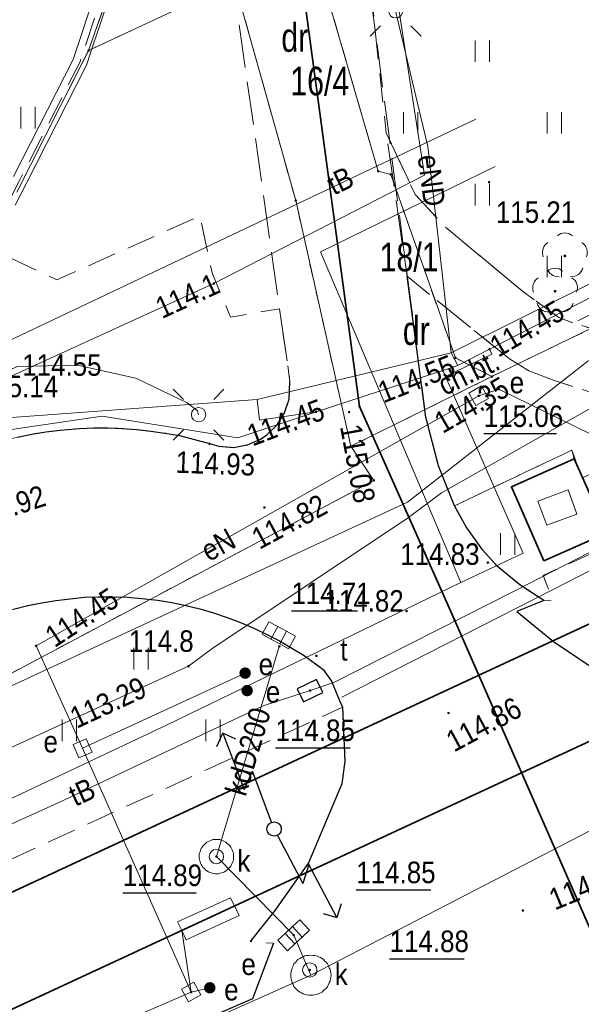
# Model space of a CAD drawing. Header units: metres. Extents: x 7495425 to 7495712, y 5787905 to 5788232.
# Tile 21 of 39: x 7495614 to 7495633, y 5787955 to 5787989. Entities that reach past the tile are written whole.
import ezdxf
from ezdxf.enums import TextEntityAlignment as Align

# ---------------------------------------------------------------- set-up
doc = ezdxf.new("R2010")
doc.units = ezdxf.units.M
for name, pattern in [('1.0_0.5', [1.5, 1, -0.5]), ('1.5_0.5', [2, 1.5, -0.5]), ('219-500', [0]), ('egug-500', [1, 0.5, -0.5]), ('l219_500', [0]), ('l32_500', [0])]:
    doc.linetypes.add(name, pattern=pattern)
doc.layers.get('0').update_dxf_attribs({"color": 2, "lineweight": 5})
doc.styles.get("Standard").update_dxf_attribs({"font": 'Working1250', "width": 0.75})
doc.linetypes.add('902-500', pattern='A,3.75,0,[1,ksztalty.shx,S=0.5,R=0,X=0,Y=0],3.75', length=7.5)
doc.linetypes.add('otdn_500', pattern='A,5,0,[21,ksztalty.shx,S=0.5,R=0,X=-1,Y=0]', length=5)

# ---------------------------------------------------------------- blocks, each defined once
blk = doc.blocks.new('PW01')
at = {"linetype": 'Continuous', "lineweight": 13}
h = blk.add_hatch(color=0, dxfattribs=at)
edge = h.paths.add_edge_path()
edge.add_arc((0, 0), 0.045, 0, 360)
blk = doc.blocks.new('US22A')
at = {"color": 0, "linetype": 'Continuous', "lineweight": 0}
blk.add_lwpolyline([(-0.25, -0.25), (0.25, -0.25), (0.25, 0.25), (-0.25, 0.25)], close=True, dxfattribs=at)
blk = doc.blocks.new('SM01')
at = {"color": 0, "linetype": 'Continuous', "lineweight": 13}
for p, q in [((-0.53, 0.531), (-0.883, 0.884)), ((0.531, 0.531), (0.884, 0.884)), ((-0.53, -0.53), (-0.883, -0.883)), ((0.531, -0.53), (0.884, -0.883))]:
    blk.add_line(p, q, dxfattribs=at)
blk.add_circle((0, 0), 0.25, dxfattribs=at)
blk = doc.blocks.new('US25')
at = {"linetype": 'Continuous', "lineweight": 0}
h = blk.add_hatch(color=0, dxfattribs=at)
edge = h.paths.add_edge_path()
edge.add_arc((0, 0), 0.2, 0, 360)
blk = doc.blocks.new('US22')
at = {"color": 0, "linetype": 'Continuous', "lineweight": 13}
blk.add_circle((0, 0), 0.25, dxfattribs=at)
blk = doc.blocks.new('SUPY')
at = {"color": 0, "linetype": 'Continuous'}
for p, q in [((-0.849, 3.396), (-0.495, 3.75)), ((-0.141, 3.396), (-0.495, 3.75)), ((-0.495, 3.75), (-0.495, 1.654)), ((-0.495, 1.654), (0, 2.15)), ((0, 0.25), (0, 2.15))]:
    blk.add_line(p, q, dxfattribs=at)
blk.add_circle((0, 0), 0.25, dxfattribs=at)
blk = doc.blocks.new('US05')
at = {"color": 0, "linetype": 'Continuous', "lineweight": 13}
for p, q in [((-0.525, -0.25), (-0.525, 0.25)), ((-0.525, 0.25), (-0.175, 0.25)), ((-0.175, -0.25), (-0.175, 0.25)), ((-0.175, 0.25), (0.175, 0.25)), ((0.175, -0.25), (0.175, 0.25)), ((0.175, 0.25), (0.525, 0.25)), ((0.525, -0.25), (0.525, 0.25)), ((-0.525, -0.25), (-0.175, -0.25)), ((-0.175, -0.25), (0.175, -0.25)), ((0.175, -0.25), (0.525, -0.25))]:
    blk.add_line(p, q, dxfattribs=at)
blk = doc.blocks.new('SUPWP')
at = {"color": 0, "linetype": 'Continuous'}
blk.add_lwpolyline([(-0.375, -0.25), (0.375, -0.25), (0.375, 0.25), (-0.375, 0.25)], close=True, dxfattribs=at)
blk = doc.blocks.new('OP021')
at = {"linetype": 'Continuous', "lineweight": 13}
h = blk.add_hatch(color=0, dxfattribs=at)
edge = h.paths.add_edge_path()
edge.add_arc((0, 0), 0.05, 0, 360)
at = {"color": 0, "linetype": 'Continuous', "lineweight": 13}
for centre, start, end in [((0, 0.4), 49.272, 130.728), ((-0.38, 0.124), 121.308, 202.548), ((0.38, 0.124), 337.452, 58.692), ((-0.235, -0.324), 193.221, 274.871), ((0.235, -0.324), 265.129, 346.779)]:
    blk.add_arc(centre, 0.4, start, end, dxfattribs=at)
blk = doc.blocks.new('TU04')
at = {"color": 0, "linetype": 'Continuous', "lineweight": 13}
for p, q in [((0, 0), (0, 0.75)), ((0.5, 0), (0.5, 0.75))]:
    blk.add_line(p, q, dxfattribs=at)
blk = doc.blocks.new('203')
at = {"linetype": 'Continuous', "lineweight": 0}
h = blk.add_hatch(color=0, dxfattribs=at)
edge = h.paths.add_edge_path()
edge.add_arc((0, 0), 0.045, 0, 360)

msp = doc.modelspace()

# ---------------------------------------------------------------- linework, layer by layer
at = {"layer": '216-obręb ewidencyjny', "color": 7, "linetype": 'l32_500', "lineweight": 35, "flags": 128}
for points in [[(7495625.69, 5787975.81), (7495623.56, 5787991.63)], [(7495626.14, 5787974.79), (7495625.69, 5787975.81)], [(7495629, 5787968.37), (7495626.14, 5787974.79)], [(7495635.58, 5787953.37), (7495629, 5787968.37)]]:
    msp.add_lwpolyline(points, dxfattribs=at)
at = {"layer": '218-kontur użytku gruntowego', "color": 3, "linetype": 'egug-500', "lineweight": 18, "flags": 128}
for points in [[(7495626.34, 5787984), (7495624.06, 5787991.86)], [(7495625.69, 5787975.81), (7495623.56, 5787991.63)], [(7495616.26, 5787988.2), (7495617.25, 5787991.05)], [(7495621.34, 5787990.59), (7495616.26, 5787988.2)], [(7495623.47, 5787982.98), (7495621.34, 5787990.59)], [(7495616.26, 5787988.2), (7495613.76, 5787983.27)], [(7495630.3, 5787976.85), (7495650.26, 5787986.53)], [(7495626.78, 5787983.89), (7495626.34, 5787984)], [(7495629.03, 5787977.5), (7495626.78, 5787983.89)], [(7495625.39, 5787974.42), (7495623.47, 5787982.98)], [(7495630.3, 5787976.85), (7495629.03, 5787977.5)], [(7495626.14, 5787974.79), (7495630.3, 5787976.85)], [(7495626.14, 5787974.79), (7495625.69, 5787975.81)], [(7495626.14, 5787974.79), (7495625.39, 5787974.42)], [(7495629, 5787968.37), (7495626.14, 5787974.79)], [(7495625.39, 5787974.42), (7495626.19, 5787973.23)], [(7495626.19, 5787973.23), (7495612.2, 5787965.79)], [(7495635.58, 5787953.37), (7495629, 5787968.37)]]:
    msp.add_lwpolyline(points, dxfattribs=at)
at = {"layer": '219-działka ewidencyjna', "color": 7, "linetype": '219-500', "lineweight": 18, "flags": 128}
for points in [[(7495624.06, 5787991.86), (7495626.34, 5787984)], [(7495625.69, 5787975.81), (7495623.56, 5787991.63)], [(7495617.25, 5787991.05), (7495616.26, 5787988.2)], [(7495621.34, 5787990.59), (7495616.26, 5787988.2)], [(7495623.47, 5787982.98), (7495621.34, 5787990.59)], [(7495613.76, 5787983.27), (7495616.26, 5787988.2)], [(7495630.3, 5787976.85), (7495650.26, 5787986.53)], [(7495626.34, 5787984), (7495626.78, 5787983.89)], [(7495629.03, 5787977.5), (7495626.78, 5787983.89)], [(7495623.47, 5787982.98), (7495625.39, 5787974.42)], [(7495630.3, 5787976.85), (7495629.03, 5787977.5)], [(7495626.14, 5787974.79), (7495630.3, 5787976.85)], [(7495625.69, 5787975.81), (7495626.14, 5787974.79)], [(7495626.14, 5787974.79), (7495625.39, 5787974.42)], [(7495629, 5787968.37), (7495626.14, 5787974.79)], [(7495625.39, 5787974.42), (7495626.19, 5787973.23)], [(7495626.19, 5787973.23), (7495612.2, 5787965.79)], [(7495635.58, 5787953.37), (7495629, 5787968.37)]]:
    msp.add_lwpolyline(points, dxfattribs=at)
at = {"layer": '219-działka ewidencyjna', "color": 7, "linetype": 'l219_500', "lineweight": 18, "flags": 128}
for points in [[(7495625.69, 5787975.81), (7495623.56, 5787991.63)], [(7495626.14, 5787974.79), (7495625.69, 5787975.81)], [(7495629, 5787968.37), (7495626.14, 5787974.79)], [(7495635.58, 5787953.37), (7495629, 5787968.37)]]:
    msp.add_lwpolyline(points, dxfattribs=at)
at = {"layer": 'chodnik', "color": 7, "linetype": '1.0_0.5', "lineweight": 18, "flags": 128}
msp.add_lwpolyline([(7495708.18, 5788010.314), (7495706.2, 5788010.66), (7495704.86, 5788009.98), (7495699.32, 5788007.29), (7495697.67, 5788006.41), (7495687.08, 5788001.67), (7495683.13, 5787999.58), (7495672.67, 5787993.5), (7495661.31, 5787987.32), (7495648.8, 5787980.63), (7495648.43, 5787979.74), (7495648.75, 5787979.03), (7495649.52, 5787977.7), (7495645.88, 5787975.91), (7495645.28, 5787976.89), (7495643.65, 5787977.78), (7495642.98, 5787977.84), (7495640.31, 5787976.54), (7495637.49, 5787977.43), (7495633.13, 5787978.71), (7495649.31, 5787986.84), (7495658.26, 5787991.46), (7495657.07, 5788000.31), (7495648.91, 5787999.22), (7495640.67, 5787998.12), (7495640.07, 5788002.36), (7495633.44, 5788001.44), (7495628.77, 5788000.8), (7495629.51, 5787995.33), (7495625.62, 5787994.81), (7495625.09, 5787998.37), (7495624.68, 5788001.76), (7495623.29, 5788012.85), (7495631.13, 5788013.91), (7495631.04, 5788014.57), (7495640.9, 5788015.91), (7495640.77, 5788016.9), (7495642.92, 5788017.2), (7495642.79, 5788018.19), (7495646.08, 5788018.58), (7495645.95, 5788019.58), (7495646.94, 5788019.71), (7495645.31, 5788031.75), (7495643.61, 5788044.28), (7495642.76, 5788050.47), (7495648.46, 5788051.25), (7495654.59, 5788052.09), (7495653.59, 5788059.56), (7495652.73, 5788065.9), (7495650.75, 5788065.64), (7495650.54, 5788067.13), (7495647.42, 5788066.7), (7495647.15, 5788068.72), (7495646.95, 5788070.14), (7495651.39, 5788070.83), (7495656.54, 5788071.53), (7495656.74, 5788070.02), (7495657.74, 5788070.17), (7495650.5, 5788123.44), (7495649.51, 5788123.33), (7495649.71, 5788121.84), (7495643.5, 5788120.98), (7495643.77, 5788118.98), (7495634.31, 5788117.68), (7495633.83, 5788121.21), (7495632.83, 5788121.07), (7495640.07, 5788067.78), (7495639.57, 5788067.67), (7495632.77, 5788117.57), (7495632.5, 5788119.56), (7495630.28, 5788119.26), (7495630.01, 5788121.25), (7495628.98, 5788132.2), (7495627.86, 5788144.3), (7495627.75, 5788145.3), (7495628.62, 5788145.42), (7495630.72, 5788145.69), (7495630.58, 5788146.69), (7495634.06, 5788147.17), (7495633.39, 5788152.13), (7495630.6, 5788151.77), (7495630.33, 5788153.74), (7495629.35, 5788153.61), (7495628.87, 5788157.18), (7495637.74, 5788158.78), (7495638.34, 5788154.32)], dxfattribs=at)
for points in [[(7495596.06, 5787970.58), (7495602.68, 5787973.68), (7495604.88, 5787974.87), (7495607.48, 5787976.65), (7495610.11, 5787978.69), (7495612.62, 5787981.41), (7495615.16, 5787980.22), (7495620.13, 5787982.44), (7495620.57, 5787980.43), (7495621.2, 5787978.92), (7495622.91, 5787979.21), (7495623.27, 5787976.68), (7495623.24, 5787976.06), (7495623.08, 5787975.59), (7495622.82, 5787975.17), (7495622.46, 5787974.82), (7495622.25, 5787974.67), (7495621.79, 5787974.47), (7495621.3, 5787974.38), (7495620.8, 5787974.42), (7495620.39, 5787974.54), (7495619.9, 5787974.67), (7495619.42, 5787974.79), (7495618.92, 5787974.88), (7495618.43, 5787974.95), (7495617.93, 5787975.01), (7495617.43, 5787975.04), (7495616.94, 5787975.06), (7495616.44, 5787975.06), (7495615.94, 5787975.04), (7495615.27, 5787974.98), (7495614.77, 5787974.92), (7495614.28, 5787974.84), (7495613.79, 5787974.74), (7495613.31, 5787974.62), (7495612.83, 5787974.48), (7495612.35, 5787974.32), (7495611.88, 5787974.15), (7495603.23, 5787970.26), (7495578.67, 5787958.57), (7495574.88, 5787956.77), (7495566.62, 5787953.04), (7495565.73, 5787956.37), (7495574.69, 5787960.38), (7495576.64, 5787961.39)], [(7495627.35, 5787980.34), (7495630.91, 5787977.47), (7495631.59, 5787977.05), (7495632.41, 5787976.73), (7495634.85, 5787975.95), (7495637.41, 5787975.21), (7495633.46, 5787973.32), (7495633.08, 5787974.28), (7495629, 5787972.35), (7495628.44, 5787973.74), (7495628, 5787975.43)]]:
    msp.add_lwpolyline(points, close=True, dxfattribs=at)
at = {"layer": 'jezdnia', "color": 7, "linetype": '1.5_0.5', "lineweight": 18, "flags": 128}
for points in [[(7495516.993, 5787907.83), (7495577.41, 5787935.84), (7495621.97, 5787955.17), (7495622.7, 5787957.11), (7495621.88, 5787957.17), (7495622.74, 5787958.25), (7495623.92, 5787959.91), (7495625.08, 5787962.66), (7495625.18, 5787963.45), (7495625.1, 5787965.33), (7495624.99, 5787965.57), (7495624.72, 5787966.24), (7495624.43, 5787966.65), (7495623.77, 5787967.13), (7495623.34, 5787967.39), (7495622.91, 5787967.64), (7495622.47, 5787967.87), (7495622.01, 5787968.09), (7495621.55, 5787968.28), (7495621.09, 5787968.46), (7495620.61, 5787968.62), (7495620.13, 5787968.76), (7495619.65, 5787968.88), (7495619.16, 5787968.98), (7495618.66, 5787969.06), (7495618.11, 5787969.12), (7495617.61, 5787969.16), (7495617.11, 5787969.18), (7495616.61, 5787969.18), (7495616.12, 5787969.16), (7495615.62, 5787969.11), (7495615.12, 5787969.05), (7495614.63, 5787968.97), (7495614.14, 5787968.87), (7495613.65, 5787968.75), (7495613.17, 5787968.61), (7495612.7, 5787968.45), (7495612.23, 5787968.27), (7495611.77, 5787968.07), (7495605.01, 5787964.89), (7495590.91, 5787958.43), (7495590.3, 5787958.31), (7495589.89, 5787958.25), (7495587.22, 5787958.52), (7495586.54, 5787958.5), (7495585.79, 5787958.24), (7495584.31, 5787957.57), (7495583.86, 5787957.22), (7495583.54, 5787956.85), (7495581.87, 5787954.59), (7495581.5, 5787954.18), (7495581.12, 5787953.89), (7495571.09, 5787949.16), (7495567.24, 5787947.37), (7495548.01, 5787938.3), (7495546.76, 5787941.04), (7495545.99, 5787941.51), (7495542.46, 5787939.85), (7495540.19, 5787938.92), (7495537.4, 5787937.62), (7495516.09, 5787927.62), (7495517.53, 5787924.34), (7495518.74, 5787922.24), (7495520.63, 5787918.24), (7495508.55, 5787912.72), (7495507.81, 5787914.4), (7495506.76, 5787913.9), (7495504.15, 5787919.02), (7495503.56, 5787920.72), (7495501.54, 5787926.55), (7495502.45, 5787926.92), (7495501.75, 5787929.77), (7495501.35, 5787931.44), (7495498.72, 5787942.22), (7495495.65, 5787953.62), (7495494.03, 5787959.63), (7495491.75, 5787968.1), (7495480.84, 5788008.64), (7495472.58, 5788039.32), (7495472.53, 5788039.43), (7495472.46, 5788039.54), (7495472.39, 5788039.64), (7495472.31, 5788039.73), (7495472.22, 5788039.82), (7495472.12, 5788039.9), (7495471.98, 5788039.99), (7495471.91, 5788040.03), (7495471.8, 5788040.08), (7495471.68, 5788040.12), (7495471.56, 5788040.16), (7495471.44, 5788040.18), (7495471.31, 5788040.19), (7495471.19, 5788040.19), (7495467.26, 5788039.27), (7495466.84, 5788040.73), (7495468.93, 5788041.25), (7495468.64, 5788042.36), (7495470.74, 5788042.89), (7495470.86, 5788042.98), (7495470.98, 5788043.07), (7495471.09, 5788043.18), (7495471.19, 5788043.29), (7495471.28, 5788043.41), (7495471.37, 5788043.53), (7495471.46, 5788043.7), (7495471.51, 5788043.8), (7495471.56, 5788043.94), (7495471.61, 5788044.08), (7495471.65, 5788044.23), (7495471.67, 5788044.38), (7495471.69, 5788044.53), (7495471.69, 5788044.68), (7495471.64, 5788045.06), (7495473.94, 5788045.63), (7495483.7, 5788009.44), (7495498.79, 5787953.5), (7495504.2, 5787933.47), (7495507, 5787928.99), (7495508.64, 5787929.72), (7495513.62, 5787932.05), (7495514.06, 5787932.23), (7495515.13, 5787932.72), (7495515.26, 5787932.44), (7495517.29, 5787933.38), (7495517.15, 5787933.66), (7495518.12, 5787934.11), (7495518.32, 5787933.74), (7495519.8, 5787934.38), (7495519.62, 5787934.8), (7495528.79, 5787939.05), (7495544.01, 5787946.16), (7495548.1, 5787948.01), (7495550.44, 5787949.14), (7495560.67, 5787953.86), (7495563.52, 5787955.35), (7495564.93, 5787952.29), (7495566.62, 5787953.04), (7495574.88, 5787956.77), (7495578.67, 5787958.57), (7495603.23, 5787970.26), (7495611.88, 5787974.15), (7495612.35, 5787974.32), (7495612.83, 5787974.48), (7495613.31, 5787974.62), (7495613.79, 5787974.74), (7495614.28, 5787974.84), (7495614.77, 5787974.92), (7495615.27, 5787974.98), (7495615.94, 5787975.04), (7495616.44, 5787975.06), (7495616.94, 5787975.06), (7495617.43, 5787975.04), (7495617.93, 5787975.01), (7495618.43, 5787974.95), (7495618.92, 5787974.88), (7495619.42, 5787974.79), (7495619.9, 5787974.67), (7495620.39, 5787974.54), (7495620.8, 5787974.42), (7495621.3, 5787974.38), (7495621.79, 5787974.47), (7495622.25, 5787974.67), (7495622.46, 5787974.82), (7495622.82, 5787975.17), (7495623.08, 5787975.59), (7495623.24, 5787976.06), (7495623.27, 5787976.68), (7495619.54, 5788002.91), (7495615.94, 5788030.64), (7495613.14, 5788051.68), (7495608.29, 5788089.6), (7495604.87, 5788114.3), (7495602.8, 5788128.28), (7495599.2, 5788149.68), (7495597.03, 5788151.15), (7495595.95, 5788151.95), (7495595.92, 5788152.57), (7495603.42, 5788153.72), (7495603.56, 5788152.84)], [(7495603.56, 5788152.84), (7495609.77, 5788114.89), (7495628, 5787975.43), (7495628.44, 5787973.74), (7495629, 5787972.35), (7495629.4, 5787971.61), (7495629.98, 5787970.8), (7495630.5, 5787970.23), (7495631.27, 5787969.59), (7495632.11, 5787969.05), (7495631.17, 5787968.66), (7495632.44, 5787967.62), (7495634.14, 5787966.48), (7495636.18, 5787965.28), (7495638.12, 5787964.34), (7495643.16, 5787966.96), (7495645.63, 5787964.7), (7495647.35, 5787965.51), (7495649.64, 5787966.53), (7495649.82, 5787966.63), (7495655.31, 5787969.27), (7495672.89, 5787977.76), (7495678.3, 5787980.48), (7495679.11, 5787980.93), (7495679.91, 5787981.37), (7495682.48, 5787982.85), (7495684.9, 5787984.22), (7495692.96, 5787988.42), (7495708.18, 5787996.398)]]:
    msp.add_lwpolyline(points, dxfattribs=at)
msp.add_lwpolyline([(7495626.62, 5787985.34), (7495627.63, 5787983.19), (7495628.67, 5787982.06), (7495631.37, 5787979.82), (7495632.63, 5787978.9), (7495633.13, 5787978.71), (7495637.49, 5787977.43), (7495640.31, 5787976.54), (7495641.31, 5787976.12), (7495642.21, 5787975.51), (7495643.2, 5787974.46), (7495644.32, 5787973.31), (7495647.09, 5787970.46), (7495648.18, 5787969.34), (7495646.14, 5787968.35), (7495643.76, 5787970.9), (7495641.26, 5787973.48), (7495640.03, 5787974.19), (7495638.96, 5787974.7), (7495637.41, 5787975.21), (7495634.85, 5787975.95), (7495632.41, 5787976.73), (7495631.59, 5787977.05), (7495630.91, 5787977.47), (7495627.35, 5787980.34)], close=True, dxfattribs=at)
at = {"layer": 'komora podziemna', "color": 7, "linetype": 'CONTINUOUS', "lineweight": 18, "flags": 128}
msp.add_lwpolyline([(7495632.21, 5787971.67), (7495631.9, 5787972.51), (7495632.95, 5787972.9), (7495633.26, 5787972.06)], close=True, dxfattribs=at)
at = {"layer": 'komora podziemna', "color": 34, "linetype": 'CONTINUOUS', "lineweight": 18, "flags": 128}
for points in [[(7495621.31, 5787960.13), (7495621.31, 5787960.07), (7495621.3, 5787960.01), (7495621.28, 5787959.96), (7495621.26, 5787959.9), (7495621.24, 5787959.85), (7495621.21, 5787959.8), (7495621.17, 5787959.75), (7495621.13, 5787959.71), (7495621.09, 5787959.67), (7495621.04, 5787959.63), (7495620.99, 5787959.6), (7495620.94, 5787959.58), (7495620.88, 5787959.56), (7495620.83, 5787959.54), (7495620.77, 5787959.53), (7495620.71, 5787959.53), (7495620.65, 5787959.53), (7495620.59, 5787959.54), (7495620.54, 5787959.56), (7495620.48, 5787959.58), (7495620.43, 5787959.6), (7495620.38, 5787959.63), (7495620.33, 5787959.67), (7495620.29, 5787959.71), (7495620.25, 5787959.75), (7495620.21, 5787959.8), (7495620.18, 5787959.85), (7495620.16, 5787959.9), (7495620.14, 5787959.96), (7495620.12, 5787960.01), (7495620.11, 5787960.07), (7495620.11, 5787960.13), (7495620.11, 5787960.19), (7495620.12, 5787960.25), (7495620.14, 5787960.3), (7495620.16, 5787960.36), (7495620.18, 5787960.41), (7495620.21, 5787960.46), (7495620.25, 5787960.51), (7495620.29, 5787960.55), (7495620.33, 5787960.59), (7495620.38, 5787960.63), (7495620.43, 5787960.66), (7495620.48, 5787960.68), (7495620.54, 5787960.7), (7495620.59, 5787960.72), (7495620.65, 5787960.73), (7495620.71, 5787960.73), (7495620.77, 5787960.73), (7495620.83, 5787960.72), (7495620.88, 5787960.7), (7495620.94, 5787960.68), (7495620.99, 5787960.66), (7495621.04, 5787960.63), (7495621.09, 5787960.59), (7495621.13, 5787960.55), (7495621.17, 5787960.51), (7495621.21, 5787960.46), (7495621.24, 5787960.41), (7495621.26, 5787960.36), (7495621.28, 5787960.3), (7495621.3, 5787960.25), (7495621.31, 5787960.19)], [(7495624.7, 5787956), (7495624.69, 5787955.93), (7495624.68, 5787955.86), (7495624.67, 5787955.79), (7495624.64, 5787955.73), (7495624.61, 5787955.67), (7495624.58, 5787955.61), (7495624.54, 5787955.55), (7495624.49, 5787955.5), (7495624.44, 5787955.46), (7495624.39, 5787955.41), (7495624.33, 5787955.38), (7495624.26, 5787955.35), (7495624.2, 5787955.33), (7495624.13, 5787955.31), (7495624.07, 5787955.3), (7495624, 5787955.3), (7495623.93, 5787955.3), (7495623.86, 5787955.31), (7495623.79, 5787955.33), (7495623.73, 5787955.35), (7495623.67, 5787955.38), (7495623.61, 5787955.41), (7495623.55, 5787955.46), (7495623.5, 5787955.5), (7495623.46, 5787955.55), (7495623.41, 5787955.61), (7495623.38, 5787955.67), (7495623.35, 5787955.73), (7495623.33, 5787955.79), (7495623.31, 5787955.86), (7495623.3, 5787955.93), (7495623.3, 5787956), (7495623.3, 5787956.07), (7495623.31, 5787956.13), (7495623.33, 5787956.2), (7495623.35, 5787956.26), (7495623.38, 5787956.33), (7495623.41, 5787956.39), (7495623.46, 5787956.44), (7495623.5, 5787956.49), (7495623.55, 5787956.54), (7495623.61, 5787956.58), (7495623.67, 5787956.61), (7495623.73, 5787956.64), (7495623.79, 5787956.67), (7495623.86, 5787956.68), (7495623.93, 5787956.69), (7495624, 5787956.7), (7495624.07, 5787956.69), (7495624.13, 5787956.68), (7495624.2, 5787956.67), (7495624.26, 5787956.64), (7495624.33, 5787956.61), (7495624.39, 5787956.58), (7495624.44, 5787956.54), (7495624.49, 5787956.49), (7495624.54, 5787956.44), (7495624.58, 5787956.39), (7495624.61, 5787956.33), (7495624.64, 5787956.26), (7495624.67, 5787956.2), (7495624.68, 5787956.13), (7495624.69, 5787956.07)]]:
    msp.add_lwpolyline(points, close=True, dxfattribs=at)
at = {"layer": 'krawężnik', "color": 7, "linetype": 'CONTINUOUS', "lineweight": 25, "flags": 128}
for points in [[(7495632.11, 5787969.05), (7495631.27, 5787969.59), (7495630.5, 5787970.23), (7495629.98, 5787970.8), (7495629.4, 5787971.61), (7495629, 5787972.35), (7495628.44, 5787973.74), (7495628, 5787975.43), (7495627.35, 5787980.34)], [(7495613.79, 5787974.74), (7495614.28, 5787974.84), (7495614.77, 5787974.92), (7495615.27, 5787974.98), (7495615.94, 5787975.04), (7495616.44, 5787975.06), (7495616.94, 5787975.06), (7495617.43, 5787975.04), (7495617.93, 5787975.01), (7495618.43, 5787974.95), (7495618.92, 5787974.88), (7495619.42, 5787974.79), (7495619.9, 5787974.67), (7495620.39, 5787974.54), (7495620.8, 5787974.42), (7495621.3, 5787974.38), (7495621.79, 5787974.47), (7495622.25, 5787974.67), (7495622.46, 5787974.82), (7495622.82, 5787975.17), (7495623.08, 5787975.59), (7495623.24, 5787976.06), (7495623.27, 5787976.68)], [(7495613.65, 5787968.75), (7495614.14, 5787968.87), (7495614.63, 5787968.97), (7495615.12, 5787969.05), (7495615.62, 5787969.11), (7495616.12, 5787969.16), (7495616.61, 5787969.18), (7495617.11, 5787969.18), (7495617.61, 5787969.16), (7495618.11, 5787969.12), (7495618.66, 5787969.06), (7495619.16, 5787968.98), (7495619.65, 5787968.88), (7495620.13, 5787968.76), (7495620.61, 5787968.62), (7495621.09, 5787968.46), (7495621.55, 5787968.28), (7495622.01, 5787968.09), (7495622.47, 5787967.87), (7495622.91, 5787967.64), (7495623.34, 5787967.39), (7495623.77, 5787967.13), (7495624.43, 5787966.65)], [(7495613.65, 5787968.75), (7495614.14, 5787968.87), (7495614.63, 5787968.97), (7495615.12, 5787969.05), (7495615.62, 5787969.11), (7495616.12, 5787969.16), (7495616.61, 5787969.18), (7495617.11, 5787969.18), (7495617.61, 5787969.16), (7495618.11, 5787969.12), (7495618.66, 5787969.06), (7495619.16, 5787968.98), (7495619.65, 5787968.88), (7495620.13, 5787968.76), (7495620.61, 5787968.62), (7495621.09, 5787968.46), (7495621.55, 5787968.28), (7495622.01, 5787968.09), (7495622.47, 5787967.87), (7495622.91, 5787967.64), (7495623.34, 5787967.39), (7495623.77, 5787967.13), (7495624.43, 5787966.65), (7495624.72, 5787966.24), (7495624.99, 5787965.57)], [(7495632.11, 5787969.05), (7495631.17, 5787968.66), (7495632.44, 5787967.62), (7495634.14, 5787966.48), (7495636.18, 5787965.28), (7495638.12, 5787964.34), (7495643.16, 5787966.96)], [(7495624.99, 5787965.57), (7495625.1, 5787965.33), (7495625.18, 5787963.45), (7495625.08, 5787962.66), (7495623.92, 5787959.91), (7495622.74, 5787958.25), (7495621.88, 5787957.17)], [(7495622.7, 5787957.11), (7495621.97, 5787955.17), (7495577.41, 5787935.84)]]:
    msp.add_lwpolyline(points, dxfattribs=at)
at = {"layer": 'ogrodzenie trwałe', "color": 7, "linetype": '902-500', "lineweight": 35, "flags": 128}
msp.add_lwpolyline([(7495632.11, 5787970.43), (7495630.98, 5787973.01), (7495633.17, 5787973.98), (7495634.31, 5787971.4)], close=True, dxfattribs=at)
at = {"layer": 'przewód elektroenergetyczny podziemny', "color": 1, "linetype": 'CONTINUOUS', "lineweight": 18, "flags": 128}
for points in [[(7495493, 5787995.99), (7495500.19, 5787969.4), (7495535.55, 5787979.05), (7495541.42, 5787975.48), (7495555.88, 5787980), (7495559.08, 5787968.49), (7495561.22, 5787968.31), (7495563.87, 5787958.12), (7495565.28, 5787954.74), (7495565.82, 5787954.54), (7495601.3, 5787971.26), (7495620.62, 5787980.09), (7495627.95, 5787983.86), (7495626.47, 5787993.48), (7495625.92, 5787993.58)], [(7495626.95, 5787989.59), (7495628.07, 5787984.86), (7495628.88, 5787977.67)], [(7495670.76, 5787988.98), (7495666.07, 5787986.74), (7495655.45, 5787981.35), (7495646.33, 5787976.6), (7495632.96, 5787969.7), (7495625.08, 5787965.68)], [(7495670.76, 5787988.98), (7495666.07, 5787986.74), (7495655.45, 5787981.35), (7495646.33, 5787976.6), (7495632.96, 5787969.7), (7495625.08, 5787965.68)], [(7495600.19, 5787969.62), (7495612.78, 5787975.37), (7495622.13, 5787976.05), (7495628.88, 5787977.67), (7495644.18, 5787985.29), (7495645.01, 5787985.24)], [(7495629.11, 5787977.23), (7495630.22, 5787977.8), (7495638.52, 5787982.05), (7495643.91, 5787984.69), (7495645.01, 5787985.24)], [(7495630.41, 5787984.16), (7495624.33, 5787981.19), (7495629.22, 5787969.68)], [(7495628.69, 5787976.85), (7495630.3, 5787977.63), (7495630.22, 5787977.8)], [(7495574.8, 5787956.93), (7495581.39, 5787960.22), (7495587.75, 5787963.23), (7495598.7, 5787968.42), (7495612.07, 5787974.78), (7495616.73, 5787975.47), (7495621.45, 5787974.72), (7495624.18, 5787975.62), (7495628.59, 5787977.06), (7495629.11, 5787977.23), (7495628.88, 5787977.67)], [(7495589.91, 5787966.69), (7495600.89, 5787971.59), (7495613.78, 5787977.2), (7495615.86, 5787977.25), (7495617.9, 5787976.79), (7495619.69, 5787975.93), (7495620.05, 5787975.66), (7495620.09, 5787975.52)], [(7495629.22, 5787969.68), (7495631.39, 5787970.7), (7495628.69, 5787976.85), (7495628.59, 5787977.06)], [(7495630.54, 5787976.41), (7495629.84, 5787976.18), (7495614.43, 5787967.47), (7495616.05, 5787963.9)], [(7495634.84, 5787974.31), (7495630.54, 5787976.41)], [(7495624.18, 5787975.62), (7495622.21, 5787975.33), (7495622.13, 5787976.05)], [(7495578.69, 5787945.96), (7495588.94, 5787950.6), (7495605.04, 5787958.12), (7495618.99, 5787964.72), (7495629.22, 5787969.68)], [(7495616.05, 5787963.9), (7495621.71, 5787966.52)], [(7495616.05, 5787963.9), (7495619.83, 5787955.41)], [(7495619.51, 5787957.55), (7495619.83, 5787955.41)], [(7495607.25, 5787949.99), (7495619.83, 5787955.41)], [(7495619.83, 5787955.41), (7495620.48, 5787955.56)]]:
    msp.add_lwpolyline(points, dxfattribs=at)
msp.add_lwpolyline([(7495619.36, 5787957.86), (7495621.2, 5787958.69), (7495621.5, 5787958.08), (7495619.66, 5787957.23), (7495619.51, 5787957.55)], close=True, dxfattribs=at)
at = {"layer": 'przewód gazowy', "color": 40, "linetype": 'CONTINUOUS', "lineweight": 18, "flags": 128}
for points in [[(7495693.25, 5788008.33), (7495661.38, 5787991.83), (7495652.79, 5787987.05), (7495635.89, 5787978.46), (7495633.64, 5787977.38), (7495627.36, 5787972.47), (7495596.43, 5787958.12), (7495569.07, 5787945.56), (7495566.02, 5787943.87)], [(7495642.74, 5787980.66), (7495642.46, 5787980.53), (7495640.7, 5787979.7), (7495628.55, 5787972.8), (7495627.4, 5787971.94), (7495620.55, 5787967.37), (7495619.74, 5787966.76), (7495597.89, 5787956.74), (7495597.24, 5787956.62), (7495587.39, 5787952.08), (7495568.24, 5787943.1), (7495566.94, 5787942.51), (7495551.56, 5787935.55), (7495547.43, 5787933.55), (7495546.43, 5787933.06), (7495531.29, 5787925.71)]]:
    msp.add_lwpolyline(points, dxfattribs=at)
at = {"layer": 'przewód kanalizacyjny', "color": 34, "linetype": 'CONTINUOUS', "lineweight": 18, "flags": 128}
for points in [[(7495622.9, 5787967.45), (7495620.71, 5787960.13)], [(7495644.14, 5787966.42), (7495624, 5787956)], [(7495620.71, 5787960.13), (7495623.4, 5787957.39)], [(7495623.4, 5787957.39), (7495624, 5787956)], [(7495624, 5787956), (7495596.8, 5787943.84), (7495565.97, 5787929.54), (7495565.2, 5787928.87)]]:
    msp.add_lwpolyline(points, dxfattribs=at)
at = {"layer": 'przewód telekomunikacyjny podziemny', "color": 30, "linetype": 'CONTINUOUS', "lineweight": 18, "flags": 128}
for points in [[(7495708.18, 5788009.416), (7495703.02, 5788006.68), (7495698.74, 5788004.5), (7495696.54, 5788003.29), (7495691.58, 5788000.7), (7495685.73, 5787997.68), (7495681.4, 5787995.4), (7495679.58, 5787994.47), (7495675.95, 5787992.58), (7495671.25, 5787990.11), (7495667.62, 5787988.28), (7495662.39, 5787985.59), (7495658.49, 5787983.52), (7495652.51, 5787980.38), (7495645.26, 5787976.67), (7495640.21, 5787974.07), (7495631.1, 5787969.39), (7495624.8, 5787966.19), (7495623.97, 5787965.91)], [(7495629.74, 5787985.81), (7495602.21, 5787972.74), (7495585, 5787964.57), (7495561.2, 5787953.42), (7495560.72, 5787952.91)], [(7495623.97, 5787965.91), (7495622.34, 5787965.38), (7495615.2, 5787962), (7495608.04, 5787958.76), (7495589.57, 5787950.34), (7495581.09, 5787946.5), (7495566.98, 5787940.37), (7495549.03, 5787931.86), (7495542.07, 5787928.61), (7495524.59, 5787920.43), (7495505.78, 5787911.6), (7495497.641, 5787907.83)]]:
    msp.add_lwpolyline(points, dxfattribs=at)
at = {"layer": 'rzędna-Atr2', "color": 7, "flags": 128}
for points in [[(7495630.02, 5787974.86), (7495632.544, 5787974.86)], [(7495623.32, 5787968.69), (7495625.621, 5787968.69)], [(7495622.77, 5787963.92), (7495625.363, 5787963.92)], [(7495617.45, 5787958.87), (7495620.011, 5787958.87)], [(7495625.58, 5787958.97), (7495628.173, 5787958.97)], [(7495626.74, 5787956.57), (7495629.333, 5787956.57)]]:
    msp.add_lwpolyline(points, dxfattribs=at)
at = {"layer": 'tor', "color": 7, "linetype": 'CONTINUOUS', "lineweight": 35, "flags": 128}
for points in [[(7495595.8, 5787950.62), (7495637.47, 5787969.99), (7495658.56, 5787980.59), (7495677.37, 5787990.83), (7495685.82, 5787995.31), (7495697.8, 5788001.52), (7495704.06, 5788004.68), (7495708.18, 5788006.709)], [(7495597.33, 5787947.27), (7495640.19, 5787967.16), (7495647.09, 5787970.46), (7495652, 5787972.88), (7495657.35, 5787975.61), (7495663.66, 5787978.92), (7495681.86, 5787988.79), (7495687.56, 5787991.82), (7495693.48, 5787994.91), (7495699.42, 5787997.96), (7495708.18, 5788002.34)]]:
    msp.add_lwpolyline(points, dxfattribs=at)
at = {"layer": 'trawnik', "color": 7, "linetype": '1.0_0.5', "lineweight": 18, "flags": 128}
for points in [[(7495576.64, 5787961.39), (7495575.92, 5787963.85), (7495576.75, 5787964.7), (7495577.43, 5787965.66), (7495578.03, 5787966.76), (7495578.23, 5787967.85), (7495578.29, 5787969.18), (7495578.29, 5787970.33), (7495577.95, 5787971.65), (7495577.36, 5787972.68), (7495576.51, 5787973.68), (7495575.75, 5787974.34), (7495574.8, 5787974.95), (7495576.51, 5787974.57), (7495579.36, 5787974.36), (7495581.47, 5787974.35), (7495582.88, 5787974.42), (7495583.67, 5787974.66), (7495606.8, 5787978.26), (7495608.01, 5787979.13), (7495609.35, 5787980.53), (7495611.21, 5787983.24), (7495611.66, 5787985.61), (7495611.76, 5787991.21), (7495612.41, 5787994.06), (7495612.4, 5787995.07), (7495611.24, 5787997.85), (7495609.31, 5788013.84), (7495608.76, 5788016.15), (7495606.71, 5788029.57), (7495605.12, 5788045.46), (7495604.14, 5788055.71), (7495602.85, 5788066.93), (7495602.51, 5788072.41), (7495602.33, 5788079.11), (7495602.05, 5788081.68), (7495601.74, 5788083.31), (7495600.74, 5788086.52), (7495598.55, 5788092.79), (7495598.19, 5788094.04), (7495597.83, 5788098.52), (7495597.49, 5788109.1), (7495597.26, 5788115.24), (7495597.3, 5788118.79), (7495595.95, 5788130.69), (7495594.81, 5788136.55), (7495594.61, 5788137.08), (7495594.13, 5788137.4), (7495593.27, 5788137.58), (7495592.01, 5788137.38), (7495591.09, 5788137.05), (7495590.05, 5788136.38), (7495582.85, 5788130.1), (7495579.65, 5788126.36), (7495579.24, 5788129.15), (7495579.04, 5788130.56), (7495578.64, 5788133.57), (7495578.44, 5788135.11), (7495578.4, 5788135.45), (7495582.02, 5788135.96), (7495582.47, 5788136.9), (7495583.09, 5788137.86), (7495584.16, 5788138.84), (7495584.98, 5788139.59), (7495586.37, 5788140.66), (7495587.44, 5788141.78), (7495589.68, 5788144.85), (7495592.7, 5788148.92), (7495592.97, 5788148.91), (7495593.71, 5788148.51), (7495594.42, 5788144.35), (7495596.75, 5788132.9), (7495598.24, 5788118.76), (7495598.4, 5788117.35), (7495599.15, 5788113.35), (7495599.42, 5788111.34), (7495599.77, 5788104.57), (7495599.42, 5788101.05), (7495599.37, 5788099.14), (7495599.5, 5788096.67), (7495599.75, 5788094.84), (7495600.64, 5788091.22), (7495602.01, 5788086.13), (7495602.85, 5788082.89), (7495603.08, 5788081.71), (7495603.67, 5788077.78), (7495603.94, 5788075.95), (7495604.15, 5788074.6), (7495604.11, 5788070.01), (7495604.24, 5788068.18), (7495604.4, 5788066.6), (7495604.99, 5788062.56), (7495605.08, 5788060.88), (7495605.08, 5788058.27), (7495605.46, 5788055.37), (7495606.95, 5788043.81), (7495608.63, 5788032.13), (7495609.67, 5788027.63), (7495611.13, 5788023.71), (7495612.43, 5788020.85), (7495615.11, 5788016.27), (7495617.35, 5788001.86), (7495617.4, 5788001.36), (7495617.45, 5788000.86), (7495617.49, 5788000.37), (7495617.53, 5787999.87), (7495617.56, 5787999.37), (7495617.59, 5787998.87), (7495617.62, 5787998.37), (7495617.63, 5787998.22), (7495617.65, 5787997.72), (7495617.66, 5787997.22), (7495617.67, 5787996.72), (7495617.68, 5787996.22), (7495617.69, 5787995.72), (7495617.69, 5787995.22), (7495617.68, 5787994.72), (7495617.67, 5787994.22), (7495617.66, 5787993.72), (7495617.64, 5787993.22), (7495617.63, 5787992.82), (7495616.09, 5787988.2), (7495615.95, 5787987.79), (7495613.87, 5787983.7), (7495613.49, 5787982.95), (7495610.11, 5787978.69), (7495607.48, 5787976.65), (7495604.88, 5787974.87), (7495602.68, 5787973.68), (7495601.55, 5787974.12), (7495600.76, 5787975.83), (7495595.82, 5787973.51), (7495596.6, 5787971.83), (7495596.06, 5787970.58)], [(7495625.83, 5787992.7), (7495625.62, 5787994.81), (7495629.51, 5787995.33), (7495628.77, 5788000.8), (7495633.44, 5788001.44), (7495640.07, 5788002.36), (7495640.67, 5787998.12), (7495648.91, 5787999.22), (7495657.07, 5788000.31), (7495658.26, 5787991.46), (7495649.31, 5787986.84), (7495633.13, 5787978.71), (7495632.63, 5787978.9), (7495631.37, 5787979.82), (7495628.67, 5787982.06), (7495627.63, 5787983.19), (7495626.62, 5787985.34)], [(7495629, 5787972.35), (7495633.08, 5787974.28), (7495633.17, 5787973.98), (7495630.98, 5787973.01), (7495632.11, 5787970.43), (7495634.31, 5787971.4), (7495634.47, 5787971.01), (7495632.08, 5787969.92), (7495632.43, 5787969.04), (7495632.11, 5787969.05), (7495631.27, 5787969.59), (7495630.5, 5787970.23), (7495629.98, 5787970.8), (7495629.4, 5787971.61)], [(7495583.84, 5787946.39), (7495520.99, 5787917.55), (7495520.63, 5787918.24), (7495518.74, 5787922.24), (7495524.9, 5787922.43), (7495537.34, 5787928.23), (7495542.61, 5787930.73), (7495546.92, 5787932.73), (7495592.29, 5787953.83), (7495590.3, 5787958.31), (7495590.91, 5787958.43), (7495605.01, 5787964.89), (7495611.77, 5787968.07), (7495612.23, 5787968.27), (7495612.7, 5787968.45), (7495613.17, 5787968.61), (7495613.65, 5787968.75), (7495614.14, 5787968.87), (7495614.63, 5787968.97), (7495615.12, 5787969.05), (7495615.62, 5787969.11), (7495616.12, 5787969.16), (7495616.61, 5787969.18), (7495617.11, 5787969.18), (7495617.61, 5787969.16), (7495618.11, 5787969.12), (7495618.66, 5787969.06), (7495619.16, 5787968.98), (7495619.65, 5787968.88), (7495620.13, 5787968.76), (7495620.61, 5787968.62), (7495621.09, 5787968.46), (7495621.55, 5787968.28), (7495622.01, 5787968.09), (7495622.47, 5787967.87), (7495622.91, 5787967.64), (7495623.34, 5787967.39), (7495623.77, 5787967.13), (7495624.43, 5787966.65), (7495624.72, 5787966.24), (7495624.99, 5787965.57), (7495625.1, 5787965.33)]]:
    msp.add_lwpolyline(points, close=True, dxfattribs=at)
at = {"layer": 'ściana oporowa (linia)', "color": 0, "linetype": 'otdn_500', "lineweight": 18}
for p, q in [((7495617.378, 5787992.864), (7495615.853, 5787988.28)), ((7495615.853, 5787988.28), (7495615.718, 5787987.888)), ((7495615.718, 5787987.888), (7495613.647, 5787983.813))]:
    msp.add_line(p, q, dxfattribs=at)
at = {"layer": 'ściana oporowa (linia)', "color": 0, "lineweight": 18}
for p, q in [((7495617.882, 5787992.776), (7495616.327, 5787988.12)), ((7495616.327, 5787988.12), (7495616.182, 5787987.692)), ((7495616.182, 5787987.692), (7495614.093, 5787983.587)), ((7495614.093, 5787983.587), (7495613.702, 5787982.814))]:
    msp.add_line(p, q, dxfattribs=at)

# ---------------------------------------------------------------- block references
at = {"layer": '203-punkt graniczny', "color": 7, "linetype": 'CONTINUOUS', "lineweight": 18}
for p in [(7495616.26, 5787988.2), (7495626.34, 5787984), (7495626.78, 5787983.89), (7495623.47, 5787982.98), (7495629.03, 5787977.5), (7495630.3, 5787976.85), (7495625.69, 5787975.81), (7495626.14, 5787974.79), (7495625.39, 5787974.42), (7495626.19, 5787973.23), (7495629, 5787968.37)]:
    msp.add_blockref('203', p, dxfattribs=at)
at = {"layer": 'drzewo liściaste', "color": 94, "linetype": 'CONTINUOUS', "lineweight": 18}
for p in [(7495632.84, 5787981.05), (7495632.5, 5787979.82)]:
    msp.add_blockref('OP021', p, dxfattribs=at)
at = {"layer": 'elektroenergetyczne urządzenie techniczne', "color": 1, "linetype": 'CONTINUOUS', "lineweight": 18}
for p in [(7495621.71, 5787966.52), (7495621.78, 5787965.91), (7495620.48, 5787955.56)]:
    msp.add_blockref('US25', p, dxfattribs=at)
at = {"layer": 'kratka ściekowa', "color": 34, "linetype": 'CONTINUOUS', "lineweight": 18}
for p, rotation in [((7495622.88, 5787967.84), 331.389), ((7495623.4, 5787957.39), 42.829)]:
    msp.add_blockref('US05', p, dxfattribs=dict(at, rotation=rotation))
at = {"layer": 'latarnia', "color": 7, "linetype": 'CONTINUOUS', "lineweight": 18}
for p in [(7495626.95, 5787989.59), (7495620.09, 5787975.52)]:
    msp.add_blockref('SM01', p, dxfattribs=at)
at = {"layer": 'pikieta sztuczna', "color": 7, "linetype": 'CONTINUOUS', "lineweight": 13}
for p in [(7495630.2, 5787983.62), (7495625.33, 5787975.61), (7495620.47, 5787974.51), (7495622.38, 5787972.29), (7495630.16, 5787970.37), (7495627.33, 5787968.68), (7495624.19, 5787967.12), (7495628.79, 5787965.13), (7495631.38, 5787958.25)]:
    msp.add_blockref('PW01', p, dxfattribs=at)
at = {"layer": 'rzędna', "color": 1, "linetype": 'CONTINUOUS', "lineweight": 18}
msp.add_blockref('PW01', (7495620.62, 5787980.09), dxfattribs=at)
for p, rotation in [((7495630.22, 5787977.8), 179.909), ((7495628.59, 5787977.06), 179.909), ((7495630.54, 5787976.41), 179.909), ((7495629.84, 5787976.18), 29.295), ((7495624.18, 5787975.62), 179.909), ((7495614.43, 5787967.47), 179.909), ((7495619.83, 5787955.41), 29.141)]:
    msp.add_blockref('PW01', p, dxfattribs=dict(at, rotation=rotation))
at = {"layer": 'rzędna', "color": 7, "linetype": 'CONTINUOUS', "lineweight": 18, "rotation": 179.909}
msp.add_blockref('PW01', (7495622.9, 5787967.45), dxfattribs=at)
at = {"layer": 'rzędna', "color": 40, "linetype": 'CONTINUOUS', "lineweight": 18}
msp.add_blockref('PW01', (7495619.74, 5787966.76), dxfattribs=at)
at = {"layer": 'rzędna', "color": 30, "linetype": 'CONTINUOUS', "lineweight": 18, "rotation": 25.7}
msp.add_blockref('PW01', (7495623.97, 5787965.91), dxfattribs=at)
at = {"layer": 'rzędna', "color": 34, "linetype": 'CONTINUOUS', "lineweight": 18}
for p, rotation in [((7495620.71, 5787960.13), 179.909), ((7495623.4, 5787957.39), 42.829), ((7495623.96, 5787956.18), 179.909)]:
    msp.add_blockref('PW01', p, dxfattribs=dict(at, rotation=rotation))
at = {"layer": 'słup trakcyjny', "color": 7, "linetype": 'CONTINUOUS', "lineweight": 18}
for rotation in [20.653, 207.818]:
    msp.add_blockref('SUPY', (7495622.72, 5787961.09), dxfattribs=dict(at, rotation=rotation))
at = {"layer": 'trawnik', "color": 7, "linetype": 'CONTINUOUS', "lineweight": 18}
for p in [(7495629.719, 5787987.809), (7495613.899, 5787985.489), (7495627.219, 5787985.309), (7495632.219, 5787985.309), (7495629.719, 5787982.809), (7495632.219, 5787980.309), (7495630.599, 5787970.639), (7495617.839, 5787966.649), (7495615.339, 5787964.149), (7495620.339, 5787964.149)]:
    msp.add_blockref('TU04', p, dxfattribs=at)
at = {"layer": 'właz do komory lub kanału - kwadratowy', "color": 7, "linetype": 'CONTINUOUS', "lineweight": 18}
for p, rotation in [((7495629.84, 5787976.18), 29.295), ((7495616.05, 5787963.9), 113.801), ((7495619.83, 5787955.41), 29.141)]:
    msp.add_blockref('US22A', p, dxfattribs=dict(at, rotation=rotation))
at = {"layer": 'właz do komory lub kanału - okrągły', "color": 7, "linetype": 'CONTINUOUS', "lineweight": 18, "rotation": 179.909}
for p in [(7495620.71, 5787960.13), (7495623.96, 5787956.18)]:
    msp.add_blockref('US22', p, dxfattribs=at)
at = {"layer": 'właz do komory lub kanału - prostokątny', "color": 7, "linetype": 'CONTINUOUS', "lineweight": 18, "rotation": 25.7}
msp.add_blockref('SUPWP', (7495623.97, 5787965.91), dxfattribs=at)

# ---------------------------------------------------------------- texts
at = {"layer": '210-oznaczenie konturu użytku gruntowego', "color": 3, "linetype": 'CONTINUOUS', "lineweight": 18, "width": 0.79}
for p in [(7495622.97, 5787988.16), (7495627.2, 5787977.95)]:
    msp.add_text('dr', height=1, dxfattribs=at).set_placement(p)
at = {"layer": '211-numer działki ewidencyjnej', "color": 7, "linetype": 'CONTINUOUS', "lineweight": 18, "width": 0.79}
for s, p in [('16/4', (7495623.28, 5787986.64)), ('18/1', (7495626.39, 5787980.51))]:
    msp.add_text(s, height=1, dxfattribs=at).set_placement(p)
at = {"layer": 'chodnik-Atr17', "color": 7, "width": 0.9}
msp.add_text('ch.bt.', height=0.75, rotation=25.83, dxfattribs=at).set_placement((7495628.66, 5787976.17))
at = {"layer": 'elektroenergetyczne urządzenie techniczne-Atr17', "color": 1, "width": 0.9}
for p in [(7495622.18, 5787966.45), (7495622.43, 5787965.49), (7495620.98, 5787955.12)]:
    msp.add_text('e', height=0.75, dxfattribs=at).set_placement(p)
at = {"layer": 'pikieta sztuczna-Atr2', "color": 7, "width": 0.9}
for s, p in [('115.21', (7495630.44, 5787982.2)), ('115.14', (7495612.44, 5787976.13)), ('114.83', (7495627.11, 5787970.29)), ('114.82', (7495624.47, 5787968.66)), ('114.8', (7495617.66, 5787967.26))]:
    msp.add_text(s, height=0.75, dxfattribs=at).set_placement(p)
for s, rotation, p in [('115.08', 280.508, (7495625.01, 5787975.11)), ('114.93', 357.803, (7495619.28, 5787973.5)), ('114.92', 18.146, (7495612.21, 5787971.51)), ('114.82', 28.375, (7495622.21, 5787970.81)), ('114.86', 28.301, (7495628.98, 5787963.75)), ('114.87', 22.286, (7495632.49, 5787958.25))]:
    msp.add_text(s, height=0.75, rotation=rotation, dxfattribs=at).set_placement(p)
at = {"layer": 'przewód elektroenergetyczny podziemny-Atr1', "color": 1, "width": 0.9}
for s, rotation, p in [('eND', 277.392, (7495628.2, 5787983.68)), ('eN', 29.027, (7495620.77, 5787970.99))]:
    msp.add_text(s, height=0.75, rotation=rotation, dxfattribs=at).set_placement(p, align=Align.MIDDLE_CENTER)
at = {"layer": 'przewód kanalizacyjny-Atr1', "color": 34, "width": 0.9}
msp.add_text('kdD200', height=0.75, rotation=73.329, dxfattribs=at).set_placement((7495621.81, 5787963.79), align=Align.MIDDLE_CENTER)
at = {"layer": 'przewód telekomunikacyjny podziemny-Atr1', "color": 30, "width": 0.9}
for rotation, p in [(25.442, (7495625.02, 5787983.67)), (24.53, (7495616.03, 5787962.38))]:
    msp.add_text('tB', height=0.75, rotation=rotation, dxfattribs=at).set_placement(p, align=Align.MIDDLE_CENTER)
at = {"layer": 'rzędna-Atr2', "color": 1, "width": 0.9}
for s, rotation, p in [('114.1', 24.562, (7495618.66, 5787979.19)), ('114.45', 30.54, (7495630.33, 5787977.82)), ('114.55', 21.724, (7495626.39, 5787976.26)), ('114.35', 30.142, (7495628.4, 5787975.17)), ('114.45', 20.772, (7495621.83, 5787974.76)), ('114.45', 33.476, (7495614.87, 5787967.7))]:
    msp.add_text(s, height=0.75, rotation=rotation, dxfattribs=at).set_placement(p, align=Align.MIDDLE_LEFT)
msp.add_text('114.55', height=0.75, dxfattribs=at).set_placement((7495613.95, 5787977.25), align=Align.MIDDLE_LEFT)
msp.add_text('115.06', height=0.75, dxfattribs=at).set_placement((7495630.02, 5787974.868), align=Align.BOTTOM_LEFT)
at = {"layer": 'rzędna-Atr2', "color": 7, "width": 0.9}
msp.add_text('114.71', height=0.75, dxfattribs=at).set_placement((7495623.32, 5787968.698), align=Align.BOTTOM_LEFT)
at = {"layer": 'rzędna-Atr2', "color": 40, "width": 0.9}
msp.add_text('113.29', height=0.75, rotation=24.961, dxfattribs=at).set_placement((7495618.19, 5787966.08), align=Align.MIDDLE_RIGHT)
at = {"layer": 'rzędna-Atr2', "color": 30, "width": 0.9}
msp.add_text('114.85', height=0.75, dxfattribs=at).set_placement((7495622.77, 5787963.928), align=Align.BOTTOM_LEFT)
at = {"layer": 'rzędna-Atr2', "color": 34, "width": 0.9}
for s, p in [('114.89', (7495617.45, 5787958.878)), ('114.85', (7495625.58, 5787958.978)), ('114.88', (7495626.74, 5787956.578))]:
    msp.add_text(s, height=0.75, dxfattribs=at).set_placement(p, align=Align.BOTTOM_LEFT)
at = {"layer": 'właz do komory lub kanału - kwadratowy-Atr17', "color": 7, "width": 0.9}
for p in [(7495630.92, 5787976.64), (7495614.69, 5787964.13), (7495621.58, 5787956.38)]:
    msp.add_text('e', height=0.75, dxfattribs=at).set_placement(p, align=Align.MIDDLE_LEFT)
at = {"layer": 'właz do komory lub kanału - okrągły-Atr17', "color": 7, "width": 0.9}
for p in [(7495621.44, 5787959.98), (7495624.83, 5787956.03)]:
    msp.add_text('k', height=0.75, dxfattribs=at).set_placement(p, align=Align.MIDDLE_LEFT)
at = {"layer": 'właz do komory lub kanału - prostokątny-Atr17', "color": 7, "width": 0.9}
msp.add_text('t', height=0.75, dxfattribs=at).set_placement((7495625.02, 5787967.33), align=Align.MIDDLE_LEFT)

doc.saveas('drawing.dxf')
